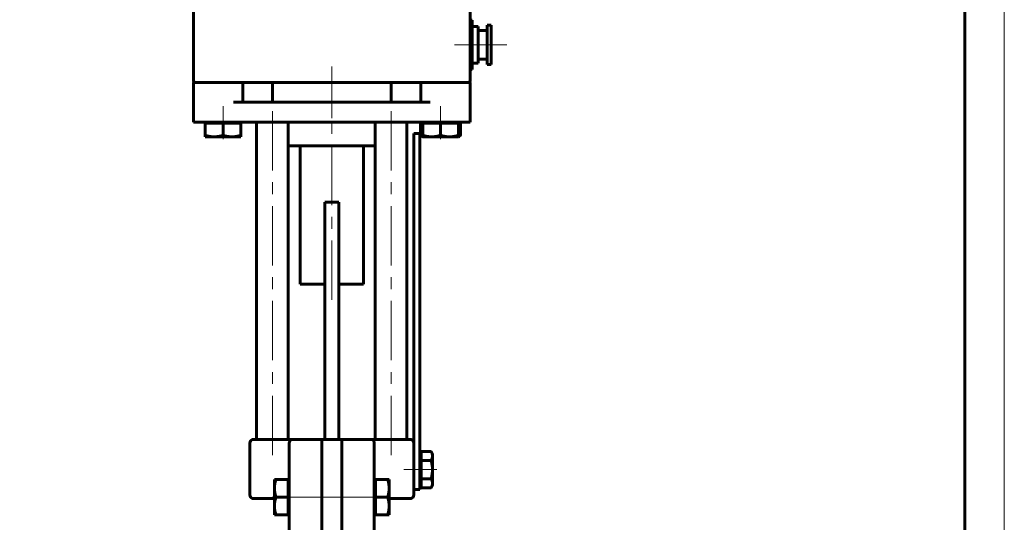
# Model space of a CAD drawing. Header units: millimetres. Extents: x 0 to 297, y 0 to 427.
# Tile 6 of 7: x 173 to 297, y 214 to 277. Entities that reach past the tile are written whole.
import ezdxf

# ---------------------------------------------------------------- set-up
doc = ezdxf.new("R2010")
doc.units = ezdxf.units.MM
for name, pattern in [('K5LT_AXLED', [12, 7.5, -1.5, 1.5, -1.5]), ('K5LT_BASIC', [0]), ('K5LT_THIN', [0])]:
    doc.linetypes.add(name, pattern=pattern)
doc.layers.add('Системный слой', color=7, linetype='Continuous')
doc.layers.add('Системный слой (1)', color=7, linetype='Continuous', true_color=0x6c6c6c)
doc.styles.add('KDIMTEXTSTYLE', font='txt', dxfattribs={"width": 0.96, "oblique": 15, "height": 5})
doc.styles.add('KTEXTSTYLE', font='txt', dxfattribs={"width": 0.96, "height": 5})
doc.dimstyles.new('KDIMSTYLE (0.25)', dxfattribs={"dimtxt": 5, "dimasz": 1, "dimexe": 2, "dimexo": 0, "dimgap": 1, "dimtad": 1, "dimlfac": 4, "dimtxsty": 'KDIMTEXTSTYLE', "dimsah": 1, "dimcen": 0, "dimdle": 1, "dimadec": 0, "dimazin": 0, "dimtfac": 0.667, "dimtmove": 0, "dimatfit": 3, "dimfxl": 1, "dimtvp": 1, "dimtolj": 1, "dimtzin": 0, "dimarcsym": 0})

# ---------------------------------------------------------------- blocks, each defined once
blk = doc.blocks.new('D3')
at = {"layer": 'Системный слой (1)'}
for points in [[(91.97, 176.19), (87.57, 178.64), (91.19, 175.14), (91.18, 175.96)], [(131.74, 145.87), (128.11, 149.38), (128.12, 148.55), (127.33, 148.32)]]:
    blk.add_hatch(color=7, dxfattribs=at).paths.add_polyline_path(points)
at = {"layer": 'Системный слой (1)', "color": 7, "linetype": 'K5LT_THIN', "lineweight": 18}
for p, q in [((87.57, 178.64), (91.97, 176.19)), ((91.19, 175.14), (87.57, 178.64)), ((87.57, 178.64), (131.74, 145.87)), ((91.97, 176.19), (91.18, 175.96)), ((91.18, 175.96), (91.19, 175.14)), ((128.12, 148.55), (128.11, 149.38)), ((128.11, 149.38), (131.74, 145.87)), ((127.33, 148.32), (128.12, 148.55)), ((131.74, 145.87), (127.33, 148.32)), ((131.74, 145.87), (151.36, 131.31)), ((151.36, 131.31), (170.01, 131.31))]:
    blk.add_line(p, q, dxfattribs=at)
blk.add_wipeout([(153.36, 132.31), (153.36, 139.69), (167.42, 139.69), (167.42, 132.31)]).dxf.layer = 'Системный слой (1)'
at = {"layer": 'Системный слой (1)', "color": 7, "char_height": 5, "attachment_point": 1, "style": 'KTEXTSTYLE'}
for s, insert in [('\\fArial|b0|c204|p34;\\H5.0;\\W1.000;\\Q15;\\fGOST Type AU|b0|i0|c204|p34;\\Q15;\\W0.960;⌀', (153.36, 138.9)), ('\\fArial|b0|c204|p34;\\H5.0;\\W1.000;\\Q15;\\fGOST Type AU|b0|i0|c204|p34;\\Q15;\\W0.960;220', (156.66, 138.9))]:
    blk.add_mtext(s, dxfattribs=dict(at, insert=insert))
blk = doc.blocks.new('KDIMARROW_01')
at = {"layer": 'Системный слой'}
blk.add_hatch(color=0, dxfattribs=at).paths.add_polyline_path([(-5, -0.66), (0, 0), (-5, 0.66), (-4.5, 0)])
at = {"layer": 'Системный слой', "color": 0, "linetype": 'K5LT_THIN', "lineweight": 18}
for p, q in [((-4.5, 0), (-5, 0.66)), ((-5, 0.66), (0, 0)), ((0, 0), (-5, -0.66)), ((-5, -0.66), (-4.5, 0))]:
    blk.add_line(p, q, dxfattribs=at)
at = {"layer": 'Системный слой (1)', "color": 0, "linetype": 'K5LT_THIN', "lineweight": 18}
blk.add_line((109.65, 162.26), (109.4, 162.26), dxfattribs=at)
blk = doc.blocks.new('U45')
at = {"layer": 'Системный слой (1)', "color": 150, "linetype": 'K5LT_BASIC', "lineweight": 60, "true_color": 0x0080ff}
for p, q in [((228, 262.48), (228.09, 262.51)), ((228.09, 262.51), (228.18, 262.54)), ((228.18, 262.54), (228.28, 262.58))]:
    blk.add_line(p, q, dxfattribs=at)
blk = doc.blocks.new('U46')
at = {"layer": 'Системный слой (1)', "color": 150, "linetype": 'K5LT_BASIC', "lineweight": 60, "true_color": 0x0080ff}
for p, q in [((223.22, 262.58), (223.28, 262.52)), ((223.28, 262.52), (223.34, 262.48)), ((223.34, 262.48), (223.4, 262.44)), ((223.4, 262.44), (223.43, 262.42)), ((223.43, 262.42), (223.47, 262.41)), ((223.47, 262.41), (223.5, 262.4))]:
    blk.add_line(p, q, dxfattribs=at)
blk = doc.blocks.new('U49')
at = {"color": 7, "linetype": 'K5LT_THIN', "lineweight": 18}
blk.add_line((297, 420), (297, 0), dxfattribs=at)
at = {"color": 150, "linetype": 'K5LT_BASIC', "lineweight": 60, "true_color": 0x0080ff}
blk.add_line((292, 415), (292, 5), dxfattribs=at)

msp = doc.modelspace()

# ---------------------------------------------------------------- linework, layer by layer
at = {"layer": 'Системный слой (1)', "color": 150, "linetype": 'K5LT_BASIC', "lineweight": 60, "true_color": 0x0080ff}
for p, q in [((194.5002, 279.0069), (194.5002, 269.5069)), ((229.5002, 269.5069), (229.5002, 279.0069)), ((229.5002, 277.1319), (229.7502, 277.1319)), ((229.7502, 277.1319), (229.7502, 270.8819)), ((229.7502, 276.3232), (230.5002, 276.3232)), ((230.5002, 276.3232), (230.5002, 276.2677)), ((231.6252, 276.5069), (231.6252, 271.5069)), ((231.6252, 276.5069), (232.1252, 276.5069)), ((232.1252, 276.5069), (232.1252, 271.5069)), ((230.5002, 276.2677), (230.5002, 274.2378)), ((230.5002, 275.831), (231.6252, 275.831)), ((230.5002, 274.2378), (230.5002, 274.1131)), ((230.5002, 274.1131), (230.5002, 271.9218)), ((229.7502, 271.6906), (230.5002, 271.6906)), ((230.5002, 272.1829), (231.6252, 272.1829)), ((230.5002, 271.9218), (230.5002, 271.8523)), ((230.5002, 271.8523), (230.5002, 271.6909)), ((230.5002, 271.6909), (230.5002, 271.6906)), ((231.6252, 271.5069), (232.1252, 271.5069)), ((229.5002, 270.8819), (229.7502, 270.8819)), ((195.6877, 269.2569), (194.5002, 269.2569)), ((194.5002, 269.2569), (194.5002, 264.2569)), ((195.6877, 269.2569), (199.5627, 269.2569)), ((200.2915, 269.2569), (199.5627, 269.2569)), ((200.2915, 269.2569), (223.7088, 269.2569)), ((200.7502, 266.7569), (200.7502, 269.2569)), ((204.5002, 269.2569), (204.5002, 266.7569)), ((219.5002, 269.2569), (219.5002, 266.7569)), ((223.2502, 269.2569), (223.2502, 266.7569)), ((224.4377, 269.2569), (223.7088, 269.2569)), ((224.4377, 269.2569), (228.3127, 269.2569)), ((229.5002, 269.2569), (228.3127, 269.2569)), ((229.5002, 264.2569), (229.5002, 269.2569)), ((199.5627, 266.7569), (224.4377, 266.7569)), ((194.5002, 264.2569), (195.6877, 264.2569)), ((195.6877, 264.2569), (228.3127, 264.2569)), ((196.0002, 264.1069), (196.0002, 264.2569)), ((196.0002, 264.1069), (196.0002, 262.5829)), ((196.0002, 264.1069), (197.1252, 264.1069)), ((197.1252, 264.1069), (198.2502, 264.1069)), ((198.2502, 264.1069), (199.3752, 264.1069)), ((198.2502, 264.1069), (198.2502, 262.5829)), ((199.3752, 264.1069), (200.5002, 264.1069)), ((200.5002, 264.1069), (200.5002, 264.2569)), ((200.5002, 264.1069), (200.5002, 262.5829)), ((202.5002, 224.1319), (202.5002, 264.2569)), ((206.5002, 224.1319), (206.5002, 264.2569)), ((217.5002, 224.1319), (217.5002, 264.2569)), ((221.5002, 224.1319), (221.5002, 264.2569)), ((223.2211, 264.1069), (223.5002, 264.1069)), ((223.2211, 264.1069), (223.2211, 262.5829)), ((223.5002, 264.1069), (223.5002, 264.2569)), ((223.5002, 264.1069), (223.5002, 262.5829)), ((223.5002, 264.1069), (224.6252, 264.1069)), ((224.6252, 264.1069), (225.7502, 264.1069)), ((225.7502, 264.1069), (226.8752, 264.1069)), ((225.7502, 264.1069), (225.7502, 262.5829)), ((226.8752, 264.1069), (228.0002, 264.1069)), ((228.0002, 264.1069), (228.0002, 264.2569)), ((228.0002, 264.1069), (228.0002, 262.5829)), ((228.0002, 264.1069), (228.2792, 264.1069)), ((228.2792, 264.1069), (228.2792, 262.5829)), ((228.3127, 264.2569), (229.5002, 264.2569)), ((222.3752, 262.8064), (222.3752, 223.6319)), ((222.3752, 262.8064), (223.1252, 262.8064)), ((223.1252, 262.8064), (223.1252, 217.8064)), ((196.0002, 262.3819), (196.0002, 262.5829)), ((197.1252, 262.3819), (196.0002, 262.3819)), ((199.3752, 262.3819), (197.1252, 262.3819)), ((200.5002, 262.3819), (199.3752, 262.3819)), ((200.5002, 262.5829), (200.5002, 262.3819)), ((223.5002, 262.3819), (223.4003, 262.4395)), ((223.5002, 262.3819), (223.5002, 262.5829)), ((224.6252, 262.3819), (223.5002, 262.3819)), ((226.8752, 262.3819), (224.6252, 262.3819)), ((228.0002, 262.3819), (226.8752, 262.3819)), ((228.0002, 262.5829), (228.0002, 262.3819)), ((228.0002, 262.3819), (228.1, 262.4395)), ((217.5002, 261.2569), (206.5002, 261.2569)), ((208.0002, 261.2569), (208.0002, 243.7569)), ((216.0002, 261.2569), (216.0002, 243.7569)), ((212.8752, 254.1319), (211.1252, 254.1319)), ((211.1252, 254.1319), (211.1252, 252.9444)), ((212.8752, 252.9444), (212.8752, 254.1319)), ((211.1252, 224.1319), (211.1252, 252.9444)), ((212.8752, 224.1319), (212.8752, 252.9444)), ((211.1252, 243.7569), (208.0002, 243.7569)), ((216.0002, 243.7569), (212.8752, 243.7569)), ((204.3127, 224.1319), (202.1252, 224.1319)), ((207.1252, 224.1319), (204.3127, 224.1319)), ((210.7252, 224.1319), (207.1252, 224.1319)), ((210.7252, 224.1319), (210.7252, 220.1319)), ((210.7502, 224.1319), (210.7502, 220.1319)), ((213.2502, 224.1319), (210.7502, 224.1319)), ((213.2502, 220.1319), (213.2502, 224.1319)), ((213.2752, 224.1319), (216.8752, 224.1319)), ((213.2752, 224.1319), (213.2752, 220.1319)), ((219.6877, 224.1319), (216.8752, 224.1319)), ((221.8752, 224.1319), (219.6877, 224.1319)), ((201.6252, 223.6319), (201.6252, 217.1319)), ((206.6252, 223.6319), (206.6252, 220.1319)), ((217.3752, 220.1319), (217.3752, 223.6319)), ((217.3752, 220.1319), (217.3752, 223.6319)), ((222.3752, 217.1319), (222.3752, 223.6319)), ((223.2752, 222.3032), (223.1252, 222.3032)), ((223.2752, 222.6126), (224.5466, 222.6126)), ((223.2752, 222.0352), (223.2752, 222.6126)), ((223.2752, 221.4579), (223.2752, 222.0352)), ((224.7252, 222.3032), (224.5466, 222.6126)), ((224.7252, 222.3032), (224.7252, 222.0352)), ((224.7252, 222.0352), (224.7252, 220.3032)), ((223.2752, 220.3032), (223.2752, 221.4579)), ((223.2752, 221.4579), (224.5466, 221.4579)), ((223.2752, 219.1485), (223.2752, 220.3032)), ((224.7252, 220.3032), (224.7252, 218.5711)), ((204.7502, 219.0736), (204.9511, 219.0736)), ((204.9511, 219.0736), (204.7502, 219.0736)), ((204.7502, 219.0736), (204.7502, 217.9486)), ((206.4752, 219.0736), (204.9511, 219.0736)), ((206.4752, 219.0736), (204.9511, 219.0736)), ((206.4752, 219.0736), (206.4752, 219.0736)), ((206.4752, 217.9486), (206.4752, 219.0736)), ((206.4752, 219.0736), (206.6252, 219.0736)), ((206.4752, 219.0736), (206.4752, 219.0736)), ((206.6252, 220.1319), (206.6252, 184.3819)), ((210.7252, 220.1319), (210.7252, 184.3819)), ((210.7502, 184.3819), (210.7502, 220.1319)), ((213.2502, 220.1319), (213.2502, 184.3819)), ((213.2752, 220.1319), (213.2752, 184.3819)), ((217.3752, 184.3819), (217.3752, 220.1319)), ((217.5252, 219.0736), (217.3752, 219.0736)), ((217.5252, 219.0736), (219.0492, 219.0736)), ((217.5252, 217.9486), (217.5252, 219.0736)), ((217.5252, 219.0736), (219.0492, 219.0736)), ((217.5252, 219.0736), (217.5252, 219.0736)), ((219.2502, 219.0736), (219.0492, 219.0736)), ((219.0492, 219.0736), (219.2502, 219.0736)), ((219.2502, 219.0736), (219.2502, 217.9486)), ((223.2752, 219.1485), (224.5466, 219.1485)), ((223.2752, 218.5711), (223.2752, 219.1485)), ((204.7502, 217.9486), (204.7502, 215.6986)), ((206.4752, 216.8236), (206.4752, 217.9486)), ((210.7252, 218.3236), (210.7502, 218.3236)), ((213.2752, 218.3236), (213.2502, 218.3236)), ((217.5252, 216.8236), (217.5252, 217.9486)), ((219.2502, 217.9486), (219.2502, 215.6986)), ((222.3752, 217.8064), (223.1252, 217.8064)), ((223.2752, 218.3032), (223.1252, 218.3032)), ((223.2752, 217.9938), (223.2752, 218.5711)), ((223.2752, 217.9938), (224.5466, 217.9938)), ((224.7252, 218.3032), (224.5466, 217.9938)), ((224.7252, 218.5711), (224.7252, 218.3032)), ((202.1252, 216.6319), (204.3127, 216.6319)), ((204.3127, 216.6319), (204.7502, 216.6319)), ((206.4752, 216.8236), (204.9511, 216.8236)), ((206.4752, 215.6986), (206.4752, 216.8236)), ((217.5252, 215.6986), (217.5252, 216.8236)), ((217.5252, 216.8236), (219.0492, 216.8236)), ((219.2502, 216.6319), (219.6877, 216.6319)), ((219.6877, 216.6319), (221.8752, 216.6319)), ((204.7502, 215.6986), (204.7502, 214.5736)), ((206.4752, 214.5736), (206.4752, 215.6986)), ((210.7252, 215.3236), (210.7502, 215.3236)), ((213.2752, 215.3236), (213.2502, 215.3236)), ((217.5252, 214.5736), (217.5252, 215.6986)), ((219.2502, 215.6986), (219.2502, 214.5736)), ((204.7502, 214.5736), (204.9511, 214.5736)), ((206.4752, 214.5736), (204.9511, 214.5736)), ((206.4752, 214.5736), (206.6252, 214.5736)), ((217.5252, 214.5736), (217.3752, 214.5736)), ((217.5252, 214.5736), (219.0492, 214.5736)), ((219.2502, 214.5736), (219.0492, 214.5736))]:
    msp.add_line(p, q, dxfattribs=at)
at = {"layer": 'Системный слой (1)', "color": 30, "linetype": 'K5LT_AXLED', "lineweight": 18, "true_color": 0xff8000}
for p, q in [((227.5002, 274.0069), (231.7502, 274.0069)), ((228.5002, 274.0069), (234.1252, 274.0069)), ((212.0002, 264.7569), (212.0002, 271.2569)), ((198.2502, 262.1069), (198.2502, 266.2569)), ((204.5002, 222.1319), (204.5002, 266.2569)), ((212.0002, 241.7569), (212.0002, 266.2569)), ((219.5002, 222.1319), (219.5002, 266.2569)), ((225.7502, 262.1069), (225.7502, 266.2569)), ((225.2752, 220.3032), (221.1252, 220.3032)), ((204.4752, 216.8236), (213.1252, 216.8236)), ((210.8752, 216.8236), (219.5252, 216.8236))]:
    msp.add_line(p, q, dxfattribs=at)
at = {"layer": 'Системный слой (1)', "color": 150, "linetype": 'K5LT_BASIC', "lineweight": 60, "true_color": 0x0080ff}
for centre, radius, start, end in [((194.7502, 269.5069), 0.25, 180, 270), ((229.2502, 269.5069), 0.25, 270, 0), ((202.1252, 223.6319), 0.5, 90, 180), ((207.1252, 223.6319), 0.5, 90, 180), ((216.8752, 223.6319), 0.5, 0, 90), ((221.8752, 223.6319), 0.5, 0, 90), ((202.1252, 217.1319), 0.5, 180, 270), ((221.8752, 217.1319), 0.5, 270, 0)]:
    msp.add_arc(centre, radius, start, end, dxfattribs=at)
for points, weights in [([(196.0002, 262.5829), (196.6031, 262.3819), (197.1252, 262.3819)], [1, 1.0379548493, 1]), ([(197.1252, 262.3819), (197.6473, 262.3819), (198.2502, 262.5829)], [1, 1.0379548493, 1]), ([(198.2502, 262.5829), (198.8531, 262.3819), (199.3752, 262.3819)], [1, 1.0379548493, 1]), ([(199.3752, 262.3819), (199.8973, 262.3819), (200.5002, 262.5829)], [1, 1.0379548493, 1]), ([(223.5002, 262.5829), (224.1031, 262.3819), (224.6252, 262.3819)], [1, 1.0379548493, 1]), ([(224.6252, 262.3819), (225.1473, 262.3819), (225.7502, 262.5829)], [1, 1.0379548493, 1]), ([(225.7502, 262.5829), (226.3531, 262.3819), (226.8752, 262.3819)], [1, 1.0379548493, 1]), ([(226.8752, 262.3819), (227.3973, 262.3819), (228.0002, 262.5829)], [1, 1.0379548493, 1]), ([(228.2792, 262.5829), (228.1851, 262.4887), (228.1, 262.4395)], [1, 1.01743655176, 1.0188523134]), ([(224.7252, 222.0352), (224.7252, 222.3032), (224.5466, 222.6126)], [1, 1.0379548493, 1]), ([(224.5466, 221.4579), (224.7252, 221.7673), (224.7252, 222.0352)], [1, 1.0379548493, 1]), ([(224.7252, 220.3032), (224.7252, 220.8391), (224.5466, 221.4579)], [1, 1.0379548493, 1]), ([(224.5466, 219.1485), (224.7252, 219.7673), (224.7252, 220.3032)], [1, 1.0379548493, 1]), ([(204.7502, 217.9486), (204.7502, 218.4708), (204.9511, 219.0736)], [1, 1.0379548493, 1]), ([(219.2502, 217.9486), (219.2502, 218.4708), (219.0492, 219.0736)], [1, 1.0379548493, 1]), ([(224.7252, 218.5711), (224.7252, 218.8391), (224.5466, 219.1485)], [1, 1.0379548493, 1]), ([(204.9511, 216.8236), (204.7502, 217.4265), (204.7502, 217.9486)], [1, 1.0379548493, 1]), ([(219.0492, 216.8236), (219.2502, 217.4265), (219.2502, 217.9486)], [1, 1.0379548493, 1]), ([(224.5466, 217.9938), (224.7252, 218.3032), (224.7252, 218.5711)], [1, 1.0379548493, 1]), ([(204.7502, 215.6986), (204.7502, 216.2208), (204.9511, 216.8236)], [1, 1.0379548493, 1]), ([(219.2502, 215.6986), (219.2502, 216.2208), (219.0492, 216.8236)], [1, 1.0379548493, 1]), ([(204.9511, 214.5736), (204.7502, 215.1765), (204.7502, 215.6986)], [1, 1.0379548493, 1]), ([(219.0492, 214.5736), (219.2502, 215.1765), (219.2502, 215.6986)], [1, 1.0379548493, 1])]:
    msp.add_rational_spline(points, weights, degree=2, dxfattribs=at)

# ---------------------------------------------------------------- block references
at = {"layer": 'Системный слой (1)'}
for name in ['U46', 'U45']:
    msp.add_blockref(name, (0, 0), dxfattribs=at)

# ---------------------------------------------------------------- dimensions: what is measured, and where the dimension line sits
at = {"layer": 'Системный слой (1)', "color": 7}
dim = msp.add_diameter_dim_2p(p1=(21.3115, 227.8022), p2=(197.9898, 96.7116), dimstyle='KDIMSTYLE (0.25)', override={"dimtih": 1, "dimtoh": 1, "dimpost": '\\fGOST Type AU|b0|c204|p34;\\H5.0;\\W0.960;\\Q15;<>', "dimblk1": 'KDIMARROW_01', "dimblk2": 'KDIMARROW_01', "dimclrt": 7, "dimtol": 1, "dimtp": 0, "dimtm": 0, "dimtdec": 5, "dimtmove": 1, "dimatfit": 2, "dimtolj": 1}, dxfattribs=at)
dim.commit()
dim.dimension.update_dxf_attribs({"geometry": 'D3', "text_midpoint": (153.3573, 131.3117), "dimtype": 163})

# ---------------------------------------------------------------- next in the draw order: block references
msp.add_blockref('U49', (0, 0))

doc.saveas('drawing.dxf')
